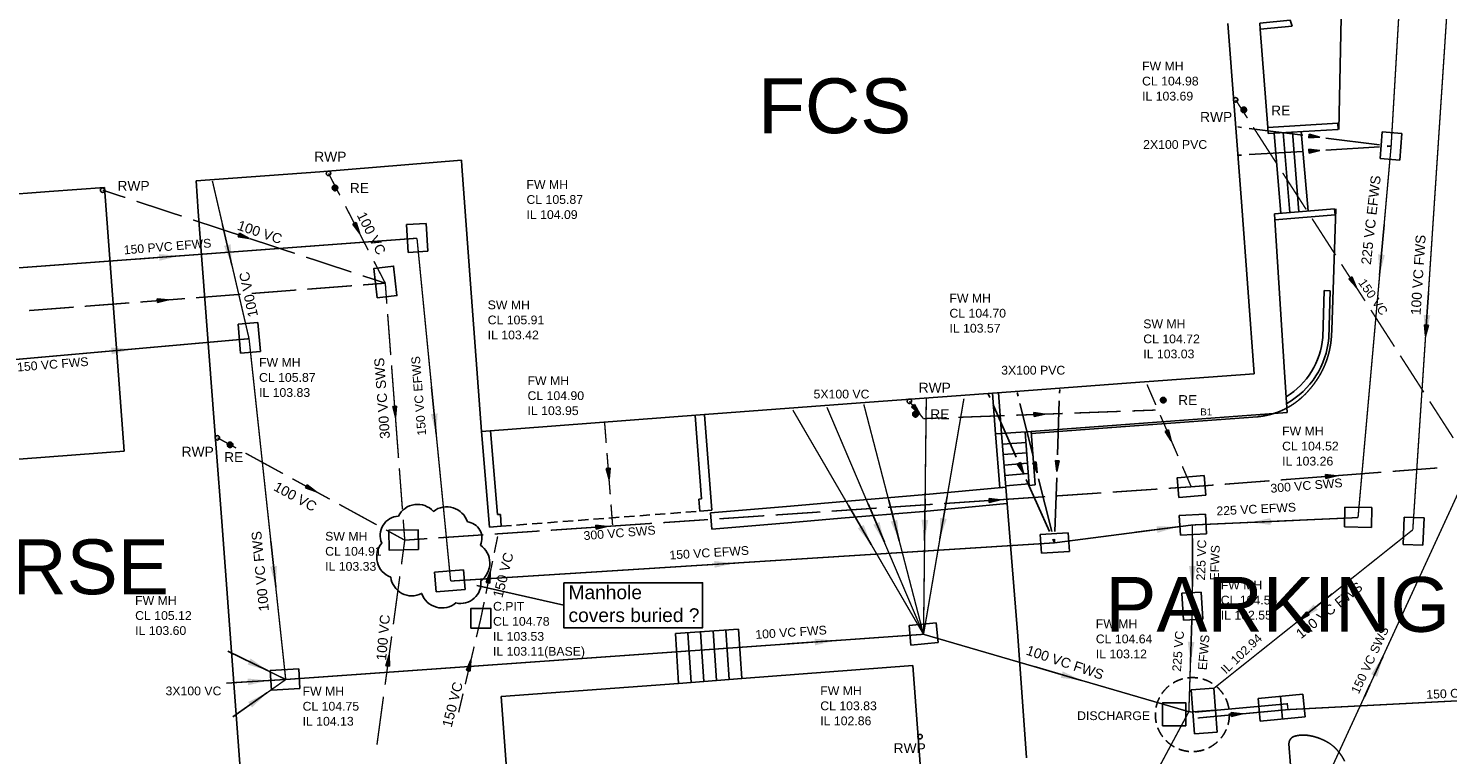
# Model space of a CAD drawing. Extents: x 14683 to 402730, y 286898 to 590920.
# Tile 24 of 39: x 203205 to 254964, y 357712 to 384194. Entities that reach past the tile are written whole.
import ezdxf

# ---------------------------------------------------------------- set-up
doc = ezdxf.new("R2010")
doc.units = 0
doc.header["$LTSCALE"] = 1500
doc.header["$MEASUREMENT"] = 0
for name, pattern in [('01-SITE PLAN$0$ECL-001', [100, 50, 0, 50]), ('01-SITE PLAN$0$HIDDEN', [0.375, 0.25, -0.125]), ('CENTRE', [2, 1.25, -0.25, 0.25, -0.25]), ('DASHED', [0.75, 0.5, -0.25]), ('ECL-001', [100, 50, 0, 50]), ('HIDDEN', [0.375, 0.25, -0.125]), ('PHANTOM', [2.5, 1.25, -0.25, 0.25, -0.25, 0.25, -0.25])]:
    doc.linetypes.add(name, pattern=pattern)
doc.layers.get('0').update_dxf_attribs({"linetype": 'CONTINUOUS'})
for name, color, linetype in [('01-SITE PLAN$0$_NIBSC_A site plan', 7, 'CONTINUOUS'), ('01-SITE PLAN$0$_NIBSC_S text', 7, 'CONTINUOUS'), ('_NIBSC_PH efws', 10, 'CENTRE'), ('_NIBSC_PH efws manholes', 10, 'CONTINUOUS'), ('_NIBSC_PH efws text', 10, 'CONTINUOUS'), ('_NIBSC_PH fws', 80, 'PHANTOM'), ('_NIBSC_PH fws manholes', 80, 'CONTINUOUS'), ('_NIBSC_PH fws text', 80, 'CONTINUOUS'), ('_NIBSC_PH rev cloud', 12, 'CONTINUOUS'), ('_NIBSC_PH rodding eye', 7, 'CONTINUOUS'), ('_NIBSC_PH rwp svp', 210, 'CONTINUOUS'), ('_NIBSC_PH sws', 160, 'DASHED'), ('_NIBSC_PH sws manholes', 160, 'CONTINUOUS'), ('_NIBSC_PH sws text', 160, 'CONTINUOUS'), ('_NIBSC_PH text', 7, 'CONTINUOUS'), ('GULLEY', 7, 'CONTINUOUS'), ('Xref', 7, 'CONTINUOUS')]:
    doc.layers.add(name, color=color, linetype=linetype)
doc.styles.add('01-SITE PLAN$0$Standard', font='arial.ttf')
doc.styles.get("Standard").update_dxf_attribs({"font": 'arial.ttf'})
doc.dimstyles.new('NIBSC 1-200', dxfattribs={"dimscale": 300, "dimtxt": 2.5, "dimasz": 2.5, "dimexe": 1.25, "dimexo": 0.625, "dimtad": 1, "dimdec": 0, "dimdsep": 46, "dimtxsty": 'Standard', "dimcen": 2.5, "dimclrd": 256, "dimclre": 256, "dimadec": 0, "dimazin": 0, "dimtfac": 1, "dimtdec": 0, "dimtmove": 0, "dimatfit": 2, "dimfxl": 1, "dimlwd": -1, "dimlwe": -1, "dimarcsym": 0})

# ---------------------------------------------------------------- blocks, each defined once
blk = doc.blocks.new('ECL-023-403')
at = {"layer": '_NIBSC_PH efws', "color": 1, "linetype": 'Continuous'}
for p, q in [((521757.604, 200264.746), (521757.74375, 200264.7283)), ((521758.02325, 200264.6929), (521759.97975, 200264.4451)), ((521760.25925, 200264.4097), (521760.53875, 200264.3743)), ((521760.81825, 200264.3389), (521762.77475, 200264.0911)), ((521763.05425, 200264.0557), (521763.194, 200264.038))]:
    blk.add_line(p, q, dxfattribs=at)
blk = doc.blocks.new('ECBL96')
at = {"color": 0, "linetype": 'ByBlock'}
for points in [[(-0.17188, -0.5), (0, 0.5), (0.17188, -0.5), (-0.17188, -0.5)], [(0, 0.5), (-0.09375, -0.5), (0, -0.5), (0, 0.5), (0.07813, -0.5)]]:
    blk.add_lwpolyline(points, dxfattribs=at)
blk = doc.blocks.new('ECL-021-404')
at = {"layer": '_NIBSC_PH efws', "color": 1, "xscale": 0.4, "yscale": 0.4, "zscale": 0.4, "rotation": 262.78165}
blk.add_blockref('ECBL96', (521760.399, 200264.392), dxfattribs=at)
blk = doc.blocks.new('ECL-023-405')
at = {"layer": '_NIBSC_PH efws', "color": 1, "linetype": 'Continuous'}
for p, q in [((521757.604, 200263.71), (521757.74375, 200263.7182)), ((521758.02325, 200263.7346), (521759.97975, 200263.8494)), ((521760.25925, 200263.8658), (521760.53875, 200263.8822)), ((521760.81825, 200263.8986), (521762.77475, 200264.0134)), ((521763.05425, 200264.0298), (521763.194, 200264.038))]:
    blk.add_line(p, q, dxfattribs=at)
blk = doc.blocks.new('ECL-021-406')
at = {"layer": '_NIBSC_PH efws', "color": 1, "xscale": 0.4, "yscale": 0.4, "zscale": 0.4, "rotation": 273.35805}
blk.add_blockref('ECBL96', (521760.399, 200263.874), dxfattribs=at)
blk = doc.blocks.new('ECL-023-407')
at = {"layer": '_NIBSC_PH efws', "color": 1, "linetype": 'Continuous'}
for p, q in [((521748.494, 200255.014), (521748.5546, 200254.8781)), ((521748.6758, 200254.6063), (521749.5242, 200252.7037)), ((521749.6454, 200252.4319), (521749.7666, 200252.1601)), ((521749.8878, 200251.8883), (521750.7362, 200249.9857)), ((521750.8574, 200249.7139), (521750.918, 200249.578))]:
    blk.add_line(p, q, dxfattribs=at)
blk = doc.blocks.new('ECL-021-408')
at = {"layer": '_NIBSC_PH efws', "color": 1, "xscale": 0.4, "yscale": 0.4, "zscale": 0.4, "rotation": 204.03286}
blk.add_blockref('ECBL96', (521749.706, 200252.296), dxfattribs=at)
blk = doc.blocks.new('ECL-023-409')
at = {"layer": '_NIBSC_PH efws', "color": 1, "linetype": 'Continuous'}
for p, q in [((521749.556, 200255.066), (521749.59005, 200254.9288)), ((521749.65815, 200254.6544), (521750.13485, 200252.7336)), ((521750.20295, 200252.4592), (521750.27105, 200252.1848)), ((521750.33915, 200251.9104), (521750.81585, 200249.9896)), ((521750.88395, 200249.7152), (521750.918, 200249.578))]:
    blk.add_line(p, q, dxfattribs=at)
blk = doc.blocks.new('ECL-021-410')
at = {"layer": '_NIBSC_PH efws', "color": 1, "xscale": 0.4, "yscale": 0.4, "zscale": 0.4, "rotation": 193.93794}
blk.add_blockref('ECBL96', (521750.237, 200252.322), dxfattribs=at)
blk = doc.blocks.new('ECL-023-411')
at = {"layer": '_NIBSC_PH efws', "color": 1, "linetype": 'Continuous'}
for p, q in [((521751.108, 200255.17), (521751.10325, 200255.0302)), ((521751.09375, 200254.7506), (521751.02725, 200252.7934)), ((521751.01775, 200252.5138), (521751.00825, 200252.2342)), ((521750.99875, 200251.9546), (521750.93225, 200249.9974)), ((521750.92275, 200249.7178), (521750.918, 200249.578))]:
    blk.add_line(p, q, dxfattribs=at)
blk = doc.blocks.new('ECL-021-412')
at = {"layer": '_NIBSC_PH efws', "color": 1, "xscale": 0.4, "yscale": 0.4, "zscale": 0.4, "rotation": 178.054}
blk.add_blockref('ECBL96', (521751.013, 200252.374), dxfattribs=at)
blk = doc.blocks.new('ECBL29')
at = {"color": 0, "linetype": 'ByBlock'}
blk.add_lwpolyline([(-0.5, -0.5), (-0.5, 0.5), (0.5, 0.5), (0.5, -0.5), (-0.5, -0.5)], dxfattribs=at)
blk = doc.blocks.new('ECBL18')
at = {"color": 0, "linetype": 'ByBlock'}
for points in [[(-0.5, -0.03125), (-0.5, 0.03125), (-0.48438, 0.125), (-0.45313, 0.21875), (-0.40625, 0.29688), (-0.35938, 0.35938), (-0.29688, 0.40625), (-0.21875, 0.45313), (-0.125, 0.48438), (-0.03125, 0.5), (0.03125, 0.5), (0.125, 0.48438), (0.21875, 0.45313), (0.29688, 0.40625), (0.35938, 0.35938), (0.40625, 0.29688), (0.45313, 0.21875), (0.48438, 0.125), (0.5, 0.03125), (0.5, -0.03125), (0.48438, -0.125), (0.45313, -0.21875), (0.40625, -0.29688), (0.35938, -0.35938), (0.29688, -0.40625), (0.21875, -0.45313), (0.125, -0.48438), (0.03125, -0.5), (-0.03125, -0.5), (-0.125, -0.48438), (-0.21875, -0.45313), (-0.29688, -0.40625), (-0.35938, -0.35938), (-0.40625, -0.29688), (-0.45313, -0.21875), (-0.48438, -0.125), (-0.5, -0.04688)], [(-0.4375, 0.07813), (0.42188, 0.07813)], [(-0.40625, 0.1875), (0.40625, 0.1875)], [(-0.32813, 0.29688), (0.32813, 0.29688)], [(-0.23438, 0.39063), (0.23438, 0.39063)], [(-0.45313, -0.01563), (0.4375, -0.01563)], [(-0.4375, -0.10938), (0.42188, -0.10938)], [(-0.40625, -0.21875), (0.40625, -0.21875)], [(-0.32813, -0.3125), (0.32813, -0.3125)], [(-0.23438, -0.42188), (0.17188, -0.42188)]]:
    blk.add_lwpolyline(points, dxfattribs=at)
blk = doc.blocks.new('ECBL2')
at = {"color": 0, "linetype": 'ByBlock'}
blk.add_lwpolyline([(-0.5, -0.03125), (-0.5, 0.03125), (-0.48438, 0.125), (-0.45313, 0.21875), (-0.40625, 0.29688), (-0.35938, 0.35938), (-0.29688, 0.40625), (-0.21875, 0.45313), (-0.125, 0.48438), (-0.03125, 0.5), (0.03125, 0.5), (0.125, 0.48438), (0.21875, 0.45313), (0.29688, 0.40625), (0.35938, 0.35938), (0.40625, 0.29688), (0.45313, 0.21875), (0.48438, 0.125), (0.5, 0.03125), (0.5, -0.03125), (0.48438, -0.125), (0.45313, -0.21875), (0.40625, -0.29688), (0.35938, -0.35938), (0.29688, -0.40625), (0.21875, -0.45313), (0.125, -0.48438), (0.03125, -0.5), (-0.03125, -0.5), (-0.125, -0.48438), (-0.21875, -0.45313), (-0.29688, -0.40625), (-0.35938, -0.35938), (-0.40625, -0.29688), (-0.45313, -0.21875), (-0.48438, -0.125), (-0.5, -0.04688)], dxfattribs=at)
blk = doc.blocks.new('01-SITE PLAN')
at = {"layer": '01-SITE PLAN$0$_NIBSC_A site plan', "linetype": '01-SITE PLAN$0$ECL-001'}
for p, q in [((808914, 108778), (808857, 107064)), ((809134, 108770), (808914, 108778)), ((809076, 107046), (809134, 108770))]:
    blk.add_line(p, q, dxfattribs=at)
for points in [[(753190, 111708), (762410, 112386), (764426, 112534), (765146, 102926), (755942, 102216)], [(794670, 84790), (793914, 95100), (787668, 94628), (785368, 94450), (778898, 93978), (779428, 86910)], [(769436, 90582), (768704, 100354), (768506, 103026), (767852, 111664), (767768, 112780), (772286, 113108), (777448, 113536), (777464, 113318), (777776, 109020), (778180, 103636), (786316, 104260), (792324, 104704), (797482, 105082), (801866, 105410), (806362, 105742), (805894, 112008), (805402, 118520)], [(806582, 118308), (806562, 118526), (807674, 118636), (807748, 118422), (806582, 118308)], [(806858, 114726), (806582, 118308)], [(809426, 114656), (806870, 114506), (806858, 114726), (809412, 114876), (809426, 114656)], [(807090, 114518), (807332, 111594)], [(807662, 111622), (807420, 114538)], [(808078, 114576), (808322, 111676)], [(796926, 103548), (798230, 103634), (807566, 104326), (807470, 105796), (807112, 111356)], [(809288, 111754), (809306, 111534), (807112, 111356), (807094, 111576), (809288, 111754)], [(796810, 105036), (796926, 103548), (797080, 101588), (797298, 101608), (797146, 103566), (797030, 105052)], [(785976, 104224), (786206, 101180), (786106, 101172), (786138, 100734), (786578, 100766), (786314, 104250)], [(778180, 103636), (778470, 100154), (778900, 100186), (778868, 100616), (778768, 100608), (778510, 103660)], [(798152, 101674), (798010, 103618), (798230, 103634), (798372, 101690), (798152, 101674)], [(797176, 103172), (798038, 103240)], [(797206, 102794), (798066, 102860)], [(797236, 102414), (798094, 102482)], [(797266, 102036), (798120, 102102)], [(797332, 101008), (794300, 100726), (791300, 100478), (789498, 100320), (786580, 100078), (786532, 100676), (789448, 100918), (791252, 101076), (794250, 101324), (797284, 101606)], [(797294, 101656), (798148, 101724)], [(785368, 94450), (785250, 96268), (787548, 96432), (787668, 94628)], [(785830, 94486), (785710, 96300)], [(786290, 94522), (786170, 96334)], [(786750, 94556), (786630, 96366)], [(787212, 94592), (787090, 96398)]]:
    blk.add_lwpolyline(points, dxfattribs=at)
for points in [[(809440, 114656), (809536, 118720), (809708, 124586, 0.03187), (809680, 125472, 0.03187), (809538, 126356, 0.03187)], [(798234, 103566), (801490, 103806), (806476, 104176, 0.04449), (806999, 104273, 0.04785), (807478, 104458, 0.04795), (807913, 104730, 0.04475), (808304, 105090, 0.04473), (808686, 105588, 0.04794), (808960, 106128, 0.04785), (809127, 106710, 0.04451), (809186, 107334), (809334, 111756, 0.04451)], [(809654, 91621, 0.04746), (809480, 91906, 0.01483), (809408, 91996, 0.05155), (809203, 92194, 0.04548), (808969, 92345, 0.0465), (808620, 92488, 0.0455), (808309, 92558, 0.0462), (808073, 92566, 0.05337), (807834, 92526, 0.0471), (807784, 92507, 0.05066), (807739, 92479, 0.05033), (807700, 92442, 0.01584), (807688, 92428, 0.04806), (807657, 92377, 0.05178), (807636, 92323, 0.05134), (807627, 92264, 0.01611), (807626, 92244), (807956, 87724)], [(798050, 91742), (797742, 96174), (797298, 101608, 0.01611)]]:
    blk.add_lwpolyline(points, format="xyb", dxfattribs=at)
at = {"layer": '01-SITE PLAN$0$_NIBSC_A site plan'}
blk.add_lwpolyline([(807750, 114556), (807982, 111648)], dxfattribs=at)
at = {"layer": '01-SITE PLAN$0$_NIBSC_A site plan', "linetype": '01-SITE PLAN$0$HIDDEN'}
blk.add_lwpolyline([(778900, 100186), (786138, 100734)], dxfattribs=at)
at = {"layer": '01-SITE PLAN$0$_NIBSC_A site plan'}
for radius, start in [(2792, 301.384), (3012, 299.213)]:
    blk.add_arc((806074, 107292), radius, start, 355.3084, dxfattribs=at)
at = {"layer": '01-SITE PLAN$0$_NIBSC_A site plan', "style": '01-SITE PLAN$0$Standard', "flags": 3}
blk.add_attdef('ISI_MICROGDS_OBJECT_NAME', (687240, 149030), '', height=0.05, rotation=4.169, dxfattribs=at)
at = {"layer": '01-SITE PLAN$0$_NIBSC_S text', "char_height": 2000, "attachment_point": 1, "style": '01-SITE PLAN$0$Standard'}
for s, insert, width in [('{\\Fhelv|c0;FCS}', (788267, 116515), 13061.33), ('{\\Fhelv|c0;NURSE}', (756997, 99703), 9751.26), ('{\\Fhelv|c0;PARKING}', (800929, 98333), 20217.21)]:
    blk.add_mtext(s, dxfattribs=dict(at, insert=insert, width=width))

msp = doc.modelspace()

# ---------------------------------------------------------------- linework, layer by layer
at = {"layer": '_NIBSC_PH efws', "const_width": 50}
for points in [[(251697, 366356), (252903, 379894), (253737, 394056)], [(201041, 375328), (217377, 376542)], [(217377, 376542), (218605, 364040)], [(206895, 375763), (208801, 375905)], [(240627, 365434), (245657, 366086)], [(245657, 366086), (245653, 363120)], [(245657, 366086), (251697, 366356)], [(218605, 364040), (240627, 365434)], [(224740, 364429), (225055, 364449)], [(245653, 363120), (245527, 359276)], [(245751, 359259), (249118, 359565), (249143, 359353), (266428, 360248)], [(239055, 347214), (245527, 359276)], [(245366, 359323), (245527, 359276)], [(245527, 359276), (245697, 359264)], [(245852, 359047), (249143, 359353)]]:
    msp.add_lwpolyline(points, dxfattribs=at)
at = {"layer": '_NIBSC_PH efws manholes'}
for p, q in [((248946, 359008), (248868, 359836)), ((245674, 359275), (246500, 359333))]:
    msp.add_line(p, q, dxfattribs=at)
at = {"layer": '_NIBSC_PH efws manholes', "linetype": 'ECL-001'}
for points in [[(253291, 380366), (253217, 379394), (252499, 379448), (252573, 380420), (253291, 380366)], [(217059, 376022), (216997, 377038), (217715, 377080), (217777, 376066), (217059, 376022)], [(246175, 365762), (245217, 365712), (245179, 366430), (246137, 366480), (246175, 365762)], [(252191, 365998), (251209, 366014), (251219, 366732), (252201, 366718), (252191, 365998)], [(240151, 365052), (240105, 365736), (241123, 365804), (241169, 365120), (240151, 365052)], [(219133, 363736), (218075, 363644), (218013, 364360), (219069, 364452), (219133, 363736)], [(245971, 363640), (246033, 362656), (245335, 362612), (245273, 363596), (245971, 363640)], [(245731, 358470), (245617, 360080), (246443, 360138), (246557, 358528), (245731, 358470)], [(248051, 359758), (249685, 359914), (249763, 359086), (248129, 358930), (248051, 359758)]]:
    msp.add_lwpolyline(points, dxfattribs=at)
at = {"layer": '_NIBSC_PH efws manholes', "linetype": 'HIDDEN'}
msp.add_circle((245655, 359171), 1350, dxfattribs=at)
at = {"layer": '_NIBSC_PH fws', "const_width": 50}
for points in [[(255547, 393992), (253694, 365910)], [(211253, 372878), (209915, 378634)], [(211253, 372878), (200805, 371948)], [(212590, 360451), (211253, 372878)], [(235851, 362098), (237323, 370690)], [(235951, 370690), (235851, 362098)], [(235851, 362098), (231085, 370276)], [(232329, 370378), (235851, 362098)], [(235851, 362098), (233673, 370482)], [(253694, 365910), (246444, 360133)], [(235851, 362098), (212590, 360451)], [(245527, 359276), (235851, 362098)], [(212590, 360451), (210717, 361372)], [(212590, 360451), (210717, 360338)], [(212587, 360446), (210821, 359198)]]:
    msp.add_lwpolyline(points, dxfattribs=at)
at = {"layer": '_NIBSC_PH fws manholes', "linetype": 'ECL-001'}
for points in [[(210947, 372350), (210857, 373412), (211575, 373472), (211665, 372410), (210947, 372350)], [(254105, 366344), (254065, 365344), (253345, 365372), (253385, 366372), (254105, 366344)], [(236381, 361798), (235393, 361702), (235323, 362418), (236313, 362514), (236381, 361798)], [(213109, 360126), (212069, 360062), (212023, 360780), (213063, 360844), (213109, 360126)]]:
    msp.add_lwpolyline(points, dxfattribs=at)
at = {"layer": '_NIBSC_PH rev cloud'}
msp.add_line((219562, 363875), (222730, 363160), dxfattribs=at)
msp.add_lwpolyline([(219214, 366200, 0.520567), (217980, 366583, 0.520567), (216699, 366409, 0.520567), (216093, 365424, 0.520567), (216420, 364182, 0.520567), (217547, 363587, 0.520567), (218800, 363243, 0.520567), (219706, 364052, 0.520567), (219688, 365351, 0.520567)], format="xyb", close=True, dxfattribs=at)
msp.add_lwpolyline([(222730, 363981), (227792, 363981), (227792, 362338), (222730, 362338)], close=True, dxfattribs=at)
at = {"layer": '_NIBSC_PH sws', "const_width": 50}
for points in [[(247233, 381590), (247662, 380924)], [(247877, 380590), (248735, 379257)], [(214151, 378908), (214565, 378107)], [(248949, 378924), (249807, 377591)], [(205913, 378296), (206738, 378025)], [(207150, 377889), (208800, 377346)], [(214772, 377706), (215600, 376104)], [(209212, 377210), (210861, 376667)], [(250022, 377257), (250880, 375924)], [(211274, 376531), (212923, 375988)], [(213335, 375853), (214985, 375310)], [(215807, 375703), (216221, 374902)], [(251094, 375591), (251952, 374258)], [(213380, 374684), (215004, 374809)], [(215397, 375174), (216221, 374902)], [(215410, 374840), (216221, 374902)], [(216221, 374902), (216278, 374153)], [(207292, 374216), (208915, 374341)], [(209321, 374372), (210945, 374497)], [(211351, 374528), (212974, 374653)], [(203233, 373905), (204856, 374029)], [(205262, 374061), (206886, 374185)], [(216307, 373778), (216420, 372279)], [(252167, 373924), (253025, 372591)], [(253239, 372258), (254097, 370925)], [(216449, 371904), (216562, 370405)], [(244001, 371208), (244324, 370462)], [(235335, 370596), (235847, 369964)], [(254312, 370591), (255170, 369258)], [(237117, 370011), (238810, 370073)], [(239233, 370089), (240926, 370151)], [(241349, 370167), (243042, 370229)], [(243465, 370245), (244311, 370276)], [(244485, 370089), (245130, 368597)], [(216591, 370030), (216704, 368531)], [(224219, 369830), (224278, 369081)], [(235847, 369964), (236694, 369995)], [(210097, 369266), (210781, 368893)], [(211123, 368706), (212489, 367959)], [(224307, 368706), (224424, 367207)], [(216733, 368156), (216846, 366657)], [(245291, 368224), (245613, 367478)], [(249111, 353700), (255813, 368258)], [(250917, 367884), (252549, 368009)], [(252957, 368040), (254589, 368165)], [(212831, 367773), (214198, 367026)], [(244794, 367423), (245613, 367478)], [(245613, 367478), (246429, 367541)], [(246837, 367572), (248469, 367697)], [(248877, 367728), (250509, 367853)], [(236599, 366867), (238238, 366978)], [(238648, 367006), (240287, 367117)], [(240697, 367145), (242336, 367256)], [(242745, 367284), (244384, 367395)], [(214540, 366839), (215906, 366092)], [(224453, 366832), (224511, 366082)], [(230453, 366450), (232092, 366561)], [(232502, 366589), (234141, 366700)], [(234550, 366728), (236189, 366839)], [(216875, 366282), (216931, 365532)], [(222258, 365894), (223897, 366005)], [(224307, 366033), (225946, 366144)], [(226356, 366172), (227995, 366283)], [(228404, 366311), (230043, 366422)], [(216248, 365906), (216931, 365532)], [(216812, 364654), (216931, 365532)], [(216931, 365532), (217751, 365588)], [(218161, 365616), (219800, 365727)], [(220197, 365071), (220319, 365668)], [(220209, 365755), (221848, 365866)], [(219890, 363577), (220135, 364772)], [(216514, 362460), (216752, 364216)], [(219705, 362680), (219828, 363278)], [(219543, 361994), (219705, 362680)], [(216215, 360265), (216454, 362021)], [(219138, 360279), (219462, 361651)], [(215917, 358071), (216155, 359827)], [(218895, 359250), (219057, 359936)], [(250452, 356612), (251122, 358068)]]:
    msp.add_lwpolyline(points, dxfattribs=at)
at = {"layer": '_NIBSC_PH sws manholes'}
for points in [[(215931, 374364), (215805, 375444), (216521, 375528), (216647, 374448), (215931, 374364)], [(246141, 367172), (245167, 367090), (245105, 367806), (246081, 367888), (246141, 367172)], [(217437, 365188), (216357, 365172), (216347, 365892), (217425, 365908), (217437, 365188)]]:
    msp.add_lwpolyline(points, dxfattribs=at)
at = {"layer": '_NIBSC_PH text'}
msp.add_lwpolyline([(219345, 362320), (219345, 363040), (220065, 363040), (220065, 362320), (219345, 362320)], dxfattribs=at)

# ---------------------------------------------------------------- block references
at = {"layer": '_NIBSC_PH efws', "xscale": 1000, "yscale": 1000, "zscale": 1000}
for name in ['ECL-023-403', 'ECL-021-404', 'ECL-023-405', 'ECL-021-406', 'ECL-023-407', 'ECL-023-409', 'ECL-023-411', 'ECL-021-408', 'ECL-021-410', 'ECL-021-412']:
    msp.add_blockref(name, (-521510291, -199884144), dxfattribs=at)
at = {"layer": '_NIBSC_PH efws', "xscale": 400.0000000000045, "yscale": 400.0000000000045, "zscale": 400.0000000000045, "rotation": 273.1440851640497}
msp.add_blockref('ECBL96', (247277, 359185), dxfattribs=at)
at = {"layer": '_NIBSC_PH efws manholes', "xscale": 840, "yscale": 840, "zscale": 840}
msp.add_blockref('ECBL29', (244991, 359184), dxfattribs=at)
at = {"layer": '_NIBSC_PH fws'}
for p, xscale, yscale, zscale, rotation in [((254177, 373180), 400.0000000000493, 400.0000000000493, 400.0000000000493, 174.7627017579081), ((249713, 362739), 399.9999999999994, 399.9999999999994, 399.9999999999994, 128.813464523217)]:
    msp.add_blockref('ECBL96', p, dxfattribs=dict(at, xscale=xscale, yscale=yscale, zscale=zscale, rotation=rotation))
at = {"layer": '_NIBSC_PH rodding eye', "xscale": 200, "yscale": 200, "zscale": 200}
for p in [(247531, 381222), (214387, 378376), (244595, 370640), (235557, 370122), (210559, 369010)]:
    msp.add_blockref('ECBL18', p, dxfattribs=at)
at = {"layer": '_NIBSC_PH rwp svp', "xscale": 160, "yscale": 160, "zscale": 160}
for p in [(247233, 381588), (214151, 378906), (205913, 378294), (235335, 370596), (210097, 369264), (210097, 369264), (235725, 358368), (235725, 358368)]:
    msp.add_blockref('ECBL2', p, dxfattribs=at)
at = {"layer": '_NIBSC_PH sws'}
for p, xscale, yscale, zscale, rotation in [((215186, 376905), 400.0000000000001, 400.0000000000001, 400.0000000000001, 207.32653), ((211067, 376599), 400, 400, 400, 251.77541), ((251523, 374924), 399.9999999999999, 399.9999999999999, 399.9999999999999, 212.7638900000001), ((208103, 374279), 400.0000000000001, 400.0000000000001, 400.0000000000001, 274.39196), ((216576, 370217), 400.0000000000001, 400.0000000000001, 400.0000000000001, 184.33324), ((235591, 370280), 400.0000000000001, 400.0000000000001, 400.0000000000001, 219.01185), ((235591, 370280), 10, 10, 10, 219.01185), ((240079, 370120), 400.0000000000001, 400.0000000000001, 400.0000000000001, 272.11108), ((244807, 369343), 400.0000000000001, 400.0000000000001, 400.0000000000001, 203.37263), ((224365, 367956), 400.0000000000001, 400.0000000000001, 400.0000000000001, 184.45481), ((213514, 367399), 400.0000000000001, 400.0000000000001, 400.0000000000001, 241.34844), ((250713, 367868), 400.0000000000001, 400.0000000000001, 400.0000000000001, 274.37293), ((238443, 366992), 400.0000000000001, 400.0000000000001, 400.0000000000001, 273.88142), ((224102, 366019), 400.0000000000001, 400.0000000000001, 400.0000000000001, 273.88142), ((220012, 364174), 400, 400, 400, 348.3880100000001), ((216334, 361143), 400.0000000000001, 400.0000000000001, 400.0000000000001, 352.25406), ((219300, 360965), 399.9999999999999, 399.9999999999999, 399.9999999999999, 346.7129399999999)]:
    msp.add_blockref('ECBL96', p, dxfattribs=dict(at, xscale=xscale, yscale=yscale, zscale=zscale, rotation=rotation))
at = {"layer": 'Xref'}
msp.add_blockref('01-SITE PLAN', (-558449, 265856), dxfattribs=at)

# ---------------------------------------------------------------- texts
at = {"layer": '_NIBSC_PH efws text'}
for s, p in [('FW MH', (243821, 382661)), ('CL 104.98', (243821, 382112)), ('IL 103.69', (243821, 381564)), ('2X100 PVC', (243860, 379801)), ('FW MH', (236796, 374197)), ('CL 104.70', (236796, 373648)), ('IL 103.57', (236796, 373100)), ('3X100 PVC', (238683, 371569)), ('FW MH', (242134, 362320)), ('CL 104.64', (242134, 361771)), ('IL 103.12', (242134, 361223)), ('FW MH', (232085, 359880)), ('CL 103.83', (232085, 359331)), ('DISCHARGE', (241453, 358970)), ('IL 102.86', (232085, 358783))]:
    msp.add_text(s, height=320, dxfattribs=at).set_placement(p)
at = {"layer": '_NIBSC_PH efws text', "linetype": 'Continuous'}
for s, p in [('FW MH', (221371, 378341)), ('CL 105.87', (221371, 377793)), ('IL 104.09', (221371, 377244)), ('FW MH', (221409, 371190)), ('CL 104.90', (221409, 370641)), ('IL 103.95', (221409, 370093)), ('FW MH', (246690, 363735)), ('FW MH', (207099, 363172)), ('CL 104.55', (246690, 363186)), ('CL 105.12', (207099, 362623)), ('IL 102.55', (246690, 362637)), ('IL 103.60', (207099, 362075))]:
    msp.add_text(s, height=320, dxfattribs=at).set_placement(p)
at = {"layer": '_NIBSC_PH efws text'}
for s, height, rotation, p in [('225 VC EFWS', 360, 83.5702, (252163, 375562)), ('IL 102.94', 320, 43.7102, (246881, 360629))]:
    msp.add_text(s, height=height, rotation=rotation, dxfattribs=at).set_placement(p)
at = {"layer": '_NIBSC_PH efws text', "linetype": 'Continuous'}
for s, rotation, p in [('150 PVC EFWS', 4.6292, (206695, 375951)), ('150 VC EFWS', 94.6292, (217715, 369356)), ('150 VC EFWS', 3.5143, (226593, 364825)), ('225 VC', 88.2118, (246116, 364056)), ('EFWS', 88.2118, (246616, 364056)), ('225 VC', 85.4877, (245236, 360729)), ('EFWS', 85.4877, (246178, 360783)), ('150 C.I. PUMPING MAIN', 2.4533, (254194, 359744))]:
    msp.add_text(s, height=320, rotation=rotation, dxfattribs=at).set_placement(p)
at = {"layer": '_NIBSC_PH efws text', "linetype": 'CENTRE'}
for s, p in [('FW MH', (248929, 369351)), ('CL 104.52', (248929, 368803)), ('IL 103.26', (248929, 368254))]:
    msp.add_text(s, height=320, dxfattribs=at).set_placement(p)
msp.add_text('225 VC EFWS', height=320, rotation=2.817, dxfattribs=at).set_placement((246540, 366435))
at = {"layer": '_NIBSC_PH fws text'}
for s, rotation, p in [('100 VC FWS', 86.2917, (253976, 373729)), ('100 VC', 101.8269, (211583, 373708)), ('100 VC FWS', 95.5594, (211978, 362953)), ('100 VC FWS', 38.8832, (249616, 361915)), ('100 VC FWS', 341.564, (239563, 361367))]:
    msp.add_text(s, height=360, rotation=rotation, dxfattribs=at).set_placement(p)
at = {"layer": '_NIBSC_PH fws text', "linetype": 'Continuous'}
for s, rotation, p in [('150 VC FWS', 4.6292, (202807, 371680)), ('100 VC FWS', 3.7788, (229728, 361929))]:
    msp.add_text(s, height=320, rotation=rotation, dxfattribs=at).set_placement(p)
for s, p in [('FW MH', (211617, 371854)), ('CL 105.87', (211617, 371305)), ('IL 103.83', (211617, 370756)), ('5X100 VC', (231841, 370699)), ('3X100 VC', (208207, 359874)), ('FW MH', (213205, 359864)), ('CL 104.75', (213205, 359315)), ('IL 104.13', (213205, 358767))]:
    msp.add_text(s, height=320, dxfattribs=at).set_placement(p)
at = {"layer": '_NIBSC_PH rev cloud', "insert": (222904, 363880), "char_height": 500, "attachment_point": 1}
msp.add_mtext_dynamic_manual_height_columns('Manhole covers buried ? ', width=4776.21, gutter_width=1.6, heights=[0], dxfattribs=at)
at = {"layer": '_NIBSC_PH rodding eye'}
for p in [(248528, 381021), (214927, 378194), (245135, 370460), (236097, 369942), (210343, 368382)]:
    msp.add_text('RE', height=360, dxfattribs=at).set_placement(p)
at = {"layer": '_NIBSC_PH rwp svp'}
for p in [(245936, 380786), (213630, 379337), (206453, 378271), (235674, 370913), (208793, 368579), (208793, 368579), (234760, 357766), (234760, 357766)]:
    msp.add_text('RWP', height=360, dxfattribs=at).set_placement(p)
at = {"layer": '_NIBSC_PH sws text'}
for s, height, rotation, p in [('100 VC', 360, 297.36, (215171, 377385)), ('100 VC', 360, 341.28, (210795, 376863)), ('150 VC', 320, 304.7003, (251691, 374924)), ('300 VC SWS', 360, 94.32, (216394, 369242)), ('100 VC', 360, 331.2, (212119, 367369)), ('300 VC SWS', 320, 4.6292, (248517, 367258)), ('300 VC SWS', 320, 4.6292, (223466, 365532)), ('150 VC', 360, 75.6094, (220488, 363404)), ('100 VC', 360, 84.96, (216249, 361131)), ('150 VC SWS', 320, 65.0625, (251721, 359900)), ('150 VC', 360, 75.6094, (218638, 358683))]:
    msp.add_text(s, height=height, rotation=rotation, dxfattribs=at).set_placement(p)
for s, p in [('SW MH', (219956, 373951)), ('CL 105.91', (219956, 373402)), ('SW MH', (243865, 373260)), ('IL 103.42', (219956, 372854)), ('CL 104.72', (243865, 372711)), ('IL 103.03', (243865, 372162)), ('SW MH', (214029, 365514)), ('CL 104.91', (214029, 364965)), ('IL 103.33', (214029, 364416))]:
    msp.add_text(s, height=320, dxfattribs=at).set_placement(p)
at = {"layer": '_NIBSC_PH text'}
for s, rotation, p in [('100 VC FWS', 38.8832, (249616, 361915)), ('100 VC', 84.96, (216249, 361131))]:
    msp.add_text(s, height=360, rotation=rotation, dxfattribs=at).set_placement(p)
for s, p in [('C.PIT', (220150, 362960)), ('CL 104.78', (220150, 362411)), ('IL 103.53', (220150, 361863)), ('IL 103.11(BASE)', (220150, 361318))]:
    msp.add_text(s, height=320, dxfattribs=at).set_placement(p)
at = {"layer": 'GULLEY', "color": 5}
msp.add_text('B1', height=252, dxfattribs=at).set_placement((245946, 370083))

# ---------------------------------------------------------------- leaders
at = {"layer": '_NIBSC_PH efws'}
for points in [[(252485, 375195), (252648, 377029)], [(208721, 375899), (207153, 375782)], [(218080, 369394), (217910, 371117)], [(245110, 366015), (243588, 365818)], [(247759, 366180), (249344, 366251)], [(245654, 363840), (245657, 365597)], [(228971, 364696), (227389, 364596)], [(245586, 361073), (245637, 362631)]]:
    msp.add_leader(points, dimstyle='NIBSC 1-200', override={"dimgap": 0.625, "dimtad": 0}, dxfattribs=at)
at = {"layer": '_NIBSC_PH fws'}
for points in [[(210630, 375561), (210288, 377032)], [(254161, 372993), (254264, 374547)], [(206979, 372498), (205336, 372352)], [(234963, 365517), (234585, 366975)], [(235891, 365523), (235909, 367043)], [(236449, 365585), (236713, 367129)], [(233940, 365379), (233116, 366791)], [(234425, 365453), (233828, 366856)], [(212226, 363832), (212048, 365492)], [(249567, 362622), (250759, 363571)], [(232631, 361870), (230893, 361747)], [(211929, 360776), (210480, 361486)], [(241612, 360418), (239887, 360921)], [(211955, 360413), (210433, 360314)], [(211905, 359964), (210662, 359084)]]:
    msp.add_leader(points, dimstyle='NIBSC 1-200', override={"dimgap": 0.625, "dimtad": 0}, dxfattribs=at)
at = {"layer": '_NIBSC_PH sws'}
msp.add_leader([(252601, 361279), (251930, 359823)], dimstyle='NIBSC 1-200', override={"dimgap": 0.625, "dimtad": 0}, dxfattribs=at)

doc.saveas('drawing.dxf')
